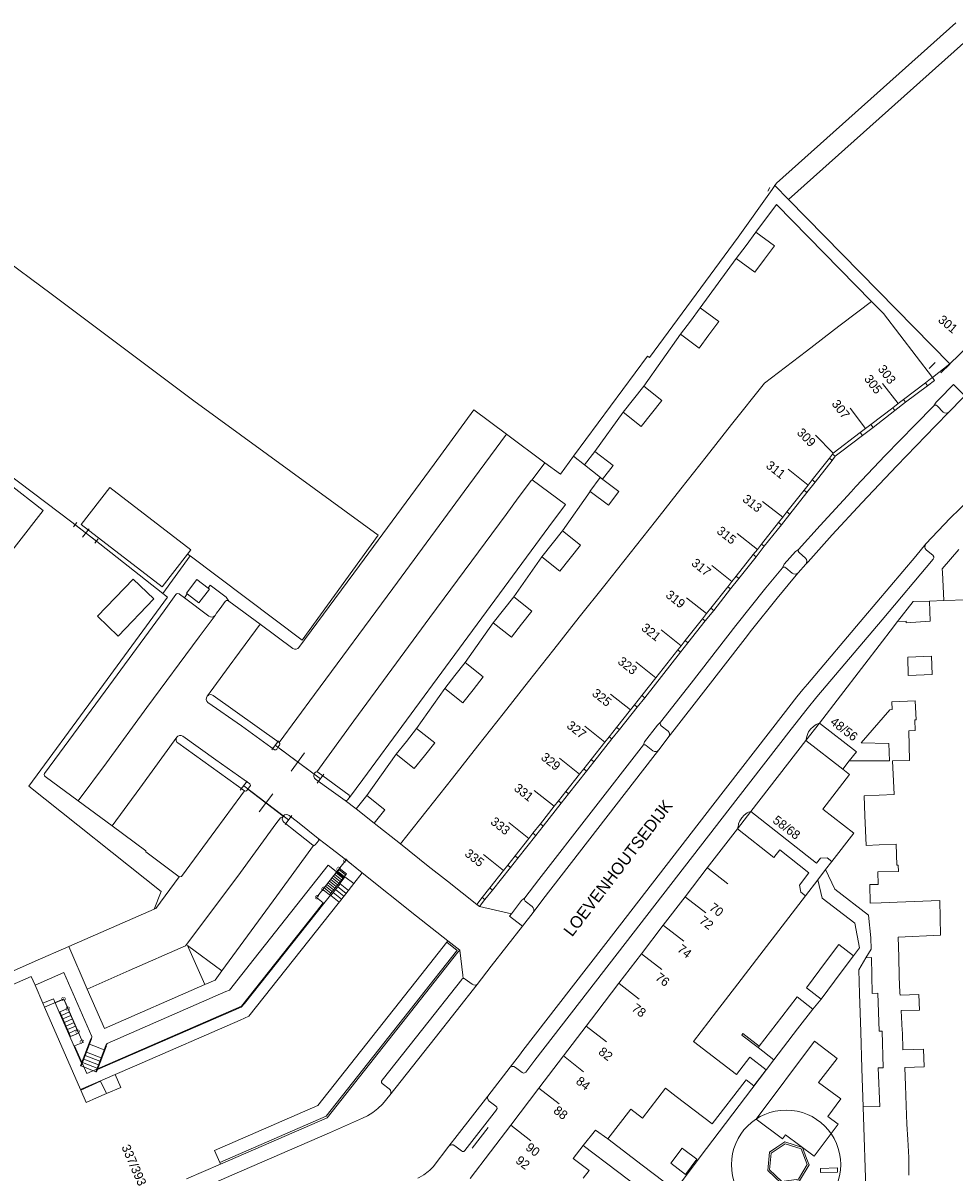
# Model space of a CAD drawing. Header units: metres. Extents: x 134994 to 136506, y 457393 to 459006.
# Tile 44 of 171: x 135851 to 135960, y 457640 to 457775. Entities that reach past the tile are written whole.
import ezdxf
from ezdxf.enums import TextEntityAlignment as Align

# ---------------------------------------------------------------- set-up
doc = ezdxf.new("R2010")
doc.units = ezdxf.units.M
for name, color, linetype, lineweight in [('B-WE-GR-BOOM-S', 250, 'Continuous', 13), ('B-WE-KG_BEBOUWING', 251, 'Continuous', 20), ('B-WE-KG_BEBOUWING TUSSENMUUR', 251, 'Continuous', 5), ('B-WE-KG_HUISNR', 251, 'Continuous', 5), ('B-WE-KG_ONDERGROND_REST', 251, 'Continuous', 5), ('B-WE-KG_STRAATNAAM', 251, 'Continuous', 5)]:
    doc.layers.add(name, color=color, linetype=linetype, lineweight=lineweight)
doc.styles.add('Styledgn000', font='dgn000.shx')

# ---------------------------------------------------------------- blocks, each defined once
blk = doc.blocks.new('CEL529254')
at = {"linetype": 'Continuous', "lineweight": 0}
for p, q in [((-0.39, -0.53), (0.39, 0.53)), ((0, 0), (5.31, -3.93)), ((1.87, -3.03), (3.44, -0.9)), ((4.92, -4.46), (5.71, -3.4))]:
    blk.add_line(p, q, dxfattribs=at)
blk = doc.blocks.new('CEL529255')
at = {"linetype": 'Continuous', "lineweight": 0}
for p, q in [((-4.85, 4.54), (-5.65, 3.49)), ((0, 0), (-5.25, 4.01)), ((-1.82, 3.06), (-3.43, 0.96)), ((0.4, 0.53), (-0.4, -0.53))]:
    blk.add_line(p, q, dxfattribs=at)
blk = doc.blocks.new('SGR-BOOM_02')
blk.add_circle((0, 0), 6.4)

msp = doc.modelspace()

# ---------------------------------------------------------------- linework, layer by layer
at = {"layer": 'B-WE-KG_BEBOUWING', "flags": 128}
for points in [[(135963.09, 457738.54), (135962.9, 457738.36), (135959.51, 457735.08), (135940.62, 457754.38), (135961.85, 457773.34), (135961.85, 457773.3)], [(135935.62, 457748.99), (135934.47, 457747.44), (135936.65, 457745.83), (135937.8, 457747.38), (135938.95, 457748.94), (135936.77, 457750.55)], [(135951.73, 457741.01), (135950.33, 457742.42), (135948.72, 457741.2), (135946.51, 457739.51), (135942.7, 457736.6), (135937.78, 457732.85), (135933.93, 457727.97), (135930.95, 457724.21), (135927.97, 457720.44), (135925, 457716.67), (135922.02, 457712.91), (135919.05, 457709.14), (135916.07, 457705.38), (135913.09, 457701.61), (135910.12, 457697.84), (135907.14, 457694.08), (135904.17, 457690.31), (135901.19, 457686.54), (135898.21, 457682.78), (135897.32, 457681.65), (135895.09, 457678.82), (135898.36, 457676.22), (135900.6, 457674.45), (135904.05, 457671.73), (135904.69, 457672.54), (135905.56, 457673.65), (135905.57, 457673.66), (135907.18, 457675.7), (135907.67, 457676.32), (135908.54, 457677.42), (135910.15, 457679.46), (135910.63, 457680.07), (135911.5, 457681.17), (135913.13, 457683.23), (135913.62, 457683.85), (135914.49, 457684.95), (135916.11, 457686.99), (135916.59, 457687.6), (135917.46, 457688.7), (135919.08, 457690.76), (135919.58, 457691.38), (135920.45, 457692.48), (135922.06, 457694.52), (135922.54, 457695.13), (135923.41, 457696.22), (135925.04, 457698.29), (135927.62, 457701.55), (135928.02, 457702.05), (135928.48, 457702.65), (135930.51, 457705.21), (135930.99, 457705.82), (135931.49, 457706.45), (135933.48, 457708.97), (135933.97, 457709.58), (135934.45, 457710.19), (135936.46, 457712.74), (135936.95, 457713.35), (135937.43, 457713.96), (135939.44, 457716.5), (135939.92, 457717.11), (135940.42, 457717.73), (135942.42, 457720.27), (135942.9, 457720.88), (135943.39, 457721.5), (135945.39, 457724.03), (135945.77, 457724.51), (135945.85, 457724.61), (135949.01, 457727.03), (135949.64, 457727.51), (135950.26, 457727.99), (135952.83, 457729.95), (135953.45, 457730.43), (135954.08, 457730.91), (135956.65, 457732.88), (135957.26, 457733.33), (135957.48, 457733.5)], [(135929.09, 457740.12), (135927.93, 457738.57), (135930.11, 457736.95), (135931.26, 457738.5), (135932.42, 457740.05), (135930.24, 457741.67)], [(135922.42, 457730.95), (135921.21, 457729.43), (135921.21, 457729.43), (135923.34, 457727.74), (135924.54, 457729.27), (135925.75, 457730.79), (135923.62, 457732.47)], [(135916.66, 457723.25), (135918.55, 457721.79), (135918.8, 457721.59), (135920.04, 457723.18), (135917.89, 457724.84)], [(135917.34, 457720.12), (135919.5, 457718.52), (135920.7, 457720.15), (135918.53, 457721.76), (135917.32, 457720.14)], [(135912.88, 457713.99), (135911.67, 457712.47), (135913.8, 457710.79), (135915, 457712.31), (135916.21, 457713.83), (135914.08, 457715.52)], [(135870, 457708.23), (135870.1, 457708.15), (135871.44, 457707.09), (135872.69, 457708.7), (135872.54, 457708.81), (135871.23, 457709.83)], [(135907.18, 457706.26), (135905.98, 457704.74), (135908.11, 457703.06), (135909.31, 457704.58), (135910.51, 457706.1), (135908.38, 457707.78)], [(135901.49, 457698.55), (135900.29, 457697.03), (135902.42, 457695.35), (135903.62, 457696.87), (135904.81, 457698.4), (135902.68, 457700.07)], [(135954.63, 457698.57), (135957.43, 457698.67), (135957.38, 457700.81), (135954.59, 457700.72)], [(135895.79, 457690.84), (135894.58, 457689.32), (135896.71, 457687.64), (135897.91, 457689.15), (135899.11, 457690.66), (135896.99, 457692.35)], [(135891.15, 457684.5), (135889.89, 457682.92), (135892.01, 457681.23), (135892.02, 457681.25), (135893.27, 457682.81)], [(135945.06, 457665.1), (135942.72, 457661.95), (135944.45, 457660.62), (135946.78, 457663.76), (135948.23, 457665.7), (135946.5, 457667.03)], [(135951.33, 457648.04), (135951.13, 457652.56), (135951.71, 457652.58), (135951.57, 457656.87), (135951.25, 457656.86), (135951.08, 457661.31), (135950.43, 457661.29), (135950.32, 457665.49), (135949.68, 457665.46), (135948.84, 457664.05), (135948.93, 457661.25), (135949.1, 457656.78), (135949.22, 457652.49), (135949.37, 457647.98)], [(135937.17, 457655.09), (135939.81, 457658.54), (135941.6, 457660.87), (135943.45, 457659.45), (135941.66, 457657.12), (135938.9, 457653.52), (135937.05, 457654.93)], [(135928.33, 457643), (135928.14, 457643.14), (135926.8, 457641.37), (135928.51, 457640.07), (135929.86, 457641.84)]]:
    msp.add_lwpolyline(points, close=True, dxfattribs=at)
for points in [[(135846.91, 457709.84), (135842.81, 457713.03), (135849.08, 457721.09), (135853.18, 457717.9), (135846.91, 457709.84)], [(135870.14, 457712.8), (135867.16, 457708.94), (135857.67, 457716.26), (135861.03, 457720.61), (135870.52, 457713.29), (135870.14, 457712.8)], [(135859.57, 457705.5), (135863.76, 457709.86), (135866.18, 457707.53), (135861.99, 457703.18), (135859.57, 457705.5)], [(135964.2, 457707.52), (135958.82, 457707.34), (135957.13, 457707.28), (135957.23, 457704.91), (135954.38, 457704.73), (135954.38, 457704.94), (135953.38, 457704.88), (135952.54, 457703.74), (135951.61, 457702.58), (135944.22, 457692.97), (135948.56, 457689.61), (135947.73, 457688.54), (135952.46, 457688.54), (135952.37, 457690.59), (135949.14, 457690.67), (135952.5, 457694.55), (135952.76, 457694.56), (135952.72, 457695.47), (135955.47, 457695.58), (135955.56, 457693.37), (135955.42, 457693.36), (135955.47, 457692.13), (135954.7, 457692.08), (135954.8, 457688.6), (135952.81, 457688.55), (135952.98, 457684.59), (135949.46, 457684.46), (135949.56, 457682.15), (135949.7, 457678.64), (135951.23, 457678.71), (135953.23, 457678.8), (135953.32, 457676.33), (135953.48, 457676.33), (135953.49, 457675.57), (135951.08, 457675.53), (135951.1, 457674.06), (135950.13, 457674.05), (135950.17, 457671.88), (135951.48, 457671.9), (135953.34, 457671.97), (135958.33, 457672.17), (135958.38, 457670.13), (135958.42, 457668.11), (135953.46, 457667.9), (135953.52, 457665.58), (135953.58, 457663.28), (135953.67, 457661.37), (135953.69, 457661.07), (135955.87, 457661.17), (135955.96, 457659.34), (135953.81, 457659.28), (135953.94, 457656.95), (135953.95, 457656.71), (135954.02, 457654.67), (135956.45, 457654.76), (135956.52, 457652.67), (135954.23, 457652.59), (135954.34, 457650.5), (135954.41, 457648.15), (135954.47, 457645.95), (135954.58, 457644.17), (135954.71, 457642.05), (135954.73, 457639.96)], [(135916.53, 457643.46), (135917.96, 457645.25), (135919.43, 457644.22), (135922.1, 457647.72), (135923.49, 457646.68), (135926.16, 457650.19), (135927.43, 457649.21), (135931.64, 457645.98), (135935.51, 457651), (135935.63, 457651.16), (135936.54, 457650.46), (135937.98, 457652.33), (135936.06, 457653.81), (135934.51, 457651.79), (135929.47, 457655.66), (135932.16, 457659.17), (135934.65, 457662.41), (135937.24, 457665.78), (135939.85, 457669.17), (135942.59, 457672.73), (135942.04, 457673.16), (135941.89, 457673.97), (135943, 457675.43), (135939.58, 457678.12), (135938.87, 457677.23), (135934.62, 457680.58), (135936.2, 457682.6), (135942.63, 457690.92), (135944.22, 457692.97), (135943.92, 457692.86), (135943.85, 457692.82), (135943.52, 457692.58), (135943.19, 457692.27), (135942.96, 457691.95), (135942.92, 457691.89), (135942.78, 457691.54), (135942.74, 457691.42), (135942.63, 457690.92), (135946.97, 457687.56), (135947.75, 457686.97), (135944.61, 457682.9), (135948.25, 457680.09), (135945.69, 457676.76), (135945.13, 457677.18), (135944.34, 457677.15), (135943.87, 457676.55), (135936.2, 457682.6), (135935.91, 457682.52), (135935.77, 457682.44), (135935.4, 457682.17), (135935.12, 457681.88), (135935.11, 457681.87), (135934.88, 457681.52), (135934.88, 457681.52), (135934.75, 457681.17), (135934.72, 457681.06), (135934.62, 457680.58), (135931.08, 457676.01), (135928.48, 457672.62), (135925.92, 457669.27), (135923.36, 457665.92), (135920.72, 457662.47), (135918.13, 457659.09), (135916.89, 457657.46), (135914.21, 457653.96), (135911.34, 457650.18), (135908.03, 457645.85), (135903.27, 457639.6)], [(135853.36, 457659.69), (135855.61, 457660.65), (135857.83, 457655.55), (135856.89, 457655.14), (135858.3, 457651.9), (135858.31, 457651.89), (135876.47, 457659.78), (135885.24, 457670.88), (135886.04, 457671.89), (135885.24, 457672.53), (135888.74, 457676.93), (135890.61, 457675.41)], [(135845.97, 457660.72), (135851.8, 457663.27), (135852.24, 457662.27), (135853.17, 457660.14), (135853.36, 457659.69), (135857.56, 457650.04), (135857.6, 457649.96), (135858.24, 457648.51), (135859.44, 457649.03), (135860.62, 457649.54), (135862.31, 457650.27), (135861.64, 457651.79), (135863.89, 457652.77), (135876.29, 457658.16), (135877.33, 457658.62), (135888.68, 457672.97), (135889.62, 457674.16), (135890.61, 457675.41), (135896.99, 457670.36), (135900.67, 457667.45), (135900.54, 457667.28), (135897.49, 457663.43), (135885.42, 457648.15), (135873.28, 457642.87), (135873.9, 457641.46), (135873.98, 457641.26), (135869.99, 457639.53)], [(135857.6, 457649.96), (135859.93, 457650.99), (135860.62, 457649.54)], [(135916.51, 457639.61), (135917.22, 457640.53), (135915.34, 457641.95), (135916.53, 457643.46), (135915.34, 457641.95), (135917.22, 457640.53), (135916.51, 457639.61)]]:
    msp.add_lwpolyline(points, dxfattribs=at)
at = {"layer": 'B-WE-KG_BEBOUWING'}
for points in [[(135947.73, 457688.54), (135946.97, 457687.56)], [(135945.69, 457676.76), (135944.95, 457675.8), (135944.04, 457674.62), (135942.59, 457672.73)]]:
    msp.add_lwpolyline(points, dxfattribs=at)
at = {"layer": 'B-WE-KG_BEBOUWING TUSSENMUUR'}
for p, q in [((135953.45, 457730.43), (135951.63, 457732.81)), ((135949.64, 457727.51), (135947.82, 457729.9)), ((135945.85, 457724.61), (135943.75, 457726.75)), ((135942.9, 457720.88), (135940.55, 457722.74)), ((135939.92, 457717.11), (135937.57, 457718.97)), ((135936.95, 457713.35), (135934.59, 457715.21)), ((135933.97, 457709.58), (135931.62, 457711.45)), ((135930.99, 457705.82), (135928.64, 457707.68)), ((135928.02, 457702.05), (135925.66, 457703.91)), ((135925.04, 457698.29), (135922.69, 457700.15)), ((135922.06, 457694.52), (135919.71, 457696.38)), ((135919.08, 457690.76), (135916.73, 457692.62)), ((135916.11, 457686.99), (135913.75, 457688.85)), ((135913.13, 457683.23), (135910.78, 457685.09)), ((135910.15, 457679.46), (135907.8, 457681.32)), ((135907.18, 457675.7), (135904.82, 457677.56)), ((135931.13, 457675.97), (135933.49, 457674.12)), ((135928.53, 457672.59), (135930.89, 457670.74)), ((135925.96, 457669.24), (135928.32, 457667.4)), ((135923.37, 457665.92), (135925.73, 457664.08)), ((135920.74, 457662.46), (135923.1, 457660.62)), ((135916.89, 457657.46), (135919.25, 457655.61)), ((135914.21, 457653.95), (135916.58, 457652.1)), ((135911.34, 457650.18), (135913.71, 457648.34)), ((135908.03, 457645.85), (135910.39, 457644))]:
    msp.add_line(p, q, dxfattribs=at)
at = {"layer": 'B-WE-KG_ONDERGROND_REST'}
for p, q in [((135939.19, 457756.27), (135960.22, 457775.06)), ((135934.7, 457749.93), (135938.68, 457755.55)), ((135938.4, 457755.77), (135938.19, 457755.35)), ((135854.12, 457743.29), (135845.5, 457749.72)), ((135930.24, 457741.67), (135934.47, 457747.44)), ((135927.93, 457738.57), (135923.62, 457732.47)), ((135957.8, 457735.26), (135957.08, 457734.56)), ((135959.51, 457735.08), (135957.48, 457733.5)), ((135959.52, 457735.06), (135958.48, 457734.03)), ((135956.91, 457732.53), (135954.32, 457730.59)), ((135956.91, 457732.53), (135956.65, 457732.88)), ((135957.73, 457733.16), (135956.91, 457732.53)), ((135957.48, 457733.5), (135957.73, 457733.16)), ((135954.32, 457730.59), (135954.08, 457730.91)), ((135953.08, 457729.62), (135950.52, 457727.65)), ((135953.08, 457729.62), (135952.83, 457729.95)), ((135953.08, 457729.62), (135954.32, 457730.59)), ((135957.63, 457730.18), (135955.46, 457727.95)), ((135958.75, 457729.45), (135958.04, 457730.17)), ((135959.46, 457729.46), (135957.83, 457727.83)), ((135949.27, 457726.7), (135949.01, 457727.03)), ((135949.27, 457726.7), (135950.52, 457727.65)), ((135950.52, 457727.65), (135950.26, 457727.99)), ((135949.27, 457726.7), (135946.7, 457724.74)), ((135916.66, 457723.25), (135915.39, 457724.26)), ((135945.73, 457723.76), (135946.09, 457724.26)), ((135946.09, 457724.26), (135945.77, 457724.51)), ((135946.7, 457724.74), (135946.09, 457724.26)), ((135912.04, 457723.51), (135913.85, 457722.18)), ((135943.73, 457721.23), (135945.73, 457723.76)), ((135945.73, 457723.76), (135945.39, 457724.03)), ((135910.55, 457721.49), (135910.45, 457721.47)), ((135942.76, 457720.01), (135943.73, 457721.23)), ((135942.76, 457720.01), (135940.76, 457717.47)), ((135939.79, 457716.22), (135940.76, 457717.47)), ((135856.55, 457716.53), (135859.86, 457714.01)), ((135856.76, 457715.98), (135857.14, 457716.48)), ((135856.95, 457716.23), (135859.46, 457714.31)), ((135937.76, 457713.71), (135939.79, 457716.22)), ((135857.82, 457714.77), (135858.59, 457715.77)), ((135859.27, 457714.06), (135859.65, 457714.57)), ((135937.76, 457713.71), (135936.79, 457712.48)), ((135867.23, 457708.19), (135870.42, 457712.58)), ((135870.42, 457712.58), (135870.14, 457712.8)), ((135936.79, 457712.48), (135934.77, 457709.95)), ((135941.86, 457712.99), (135942.61, 457712.31)), ((135957.55, 457712.61), (135956.76, 457713.28)), ((135941.03, 457710.57), (135940.29, 457711.18)), ((135942.64, 457711.61), (135941.75, 457710.61)), ((135933.81, 457708.71), (135934.77, 457709.95)), ((135869.76, 457707.66), (135870.1, 457708.15)), ((135931.83, 457706.19), (135933.81, 457708.71)), ((135858.98, 457695.75), (135867.79, 457707.75)), ((135930.82, 457704.96), (135931.83, 457706.19)), ((135928.81, 457702.39), (135930.82, 457704.96)), ((135928.81, 457702.39), (135928.48, 457702.65)), ((135927.94, 457701.29), (135927.62, 457701.55)), ((135873.13, 457696.23), (135880.89, 457690.7)), ((135922.87, 457694.86), (135923.74, 457695.96)), ((135920.77, 457692.22), (135922.87, 457694.86)), ((135919.89, 457691.13), (135920.77, 457692.22)), ((135925.67, 457692.66), (135926.48, 457692.05)), ((135868.98, 457690.65), (135876.79, 457685.03)), ((135917.79, 457688.43), (135919.89, 457691.13)), ((135926.62, 457691.43), (135925.4, 457689.84)), ((135880.73, 457690.14), (135884.98, 457687)), ((135924.7, 457689.74), (135923.9, 457690.36)), ((135917.79, 457688.43), (135916.92, 457687.34)), ((135885.08, 457687.18), (135885.02, 457687.09)), ((135889.09, 457684.52), (135885.4, 457687.22)), ((135914.82, 457684.68), (135916.92, 457687.34)), ((135881.36, 457682.08), (135877.2, 457685.25)), ((135888.62, 457683.91), (135889.89, 457682.92)), ((135888.9, 457683.97), (135889.11, 457684.27)), ((135913.95, 457683.59), (135913.62, 457683.85)), ((135914.82, 457684.68), (135913.95, 457683.59)), ((135911.84, 457680.9), (135913.95, 457683.59)), ((135882.21, 457680.73), (135881.43, 457681.37)), ((135892.02, 457681.25), (135895.09, 457678.82)), ((135911.84, 457680.9), (135911.5, 457681.17)), ((135884.83, 457678.67), (135882.21, 457680.73)), ((135908.88, 457677.15), (135910.98, 457679.79)), ((135910.98, 457679.79), (135910.63, 457680.07)), ((135911.84, 457680.9), (135910.98, 457679.79)), ((135885.48, 457679.18), (135885.08, 457678.69)), ((135887.08, 457678.21), (135885.46, 457679.46)), ((135908.88, 457677.15), (135908.01, 457676.05)), ((135908.88, 457677.15), (135908.54, 457677.42)), ((135885.99, 457673.47), (135887.95, 457675.94)), ((135887.7, 457675.62), (135888.5, 457674.98)), ((135887.86, 457675.81), (135888.65, 457675.18)), ((135887.95, 457675.94), (135888.75, 457675.3)), ((135905.9, 457673.4), (135908.01, 457676.05)), ((135908.01, 457676.05), (135907.67, 457676.32)), ((135869.16, 457674.97), (135866.41, 457671.24)), ((135886.77, 457674.44), (135887.56, 457673.81)), ((135886.79, 457672.83), (135888.75, 457675.3)), ((135886.92, 457674.64), (135887.72, 457674)), ((135887.08, 457674.84), (135887.88, 457674.2)), ((135887.23, 457675.03), (135888.03, 457674.4)), ((135887.39, 457675.23), (135888.19, 457674.59)), ((135887.54, 457675.42), (135888.34, 457674.79)), ((135887.97, 457674.17), (135888.5, 457674.84)), ((135888.5, 457674.84), (135888.57, 457674.94)), ((135885.99, 457673.47), (135886.79, 457672.83)), ((135886.14, 457673.66), (135886.94, 457673.03)), ((135886.3, 457673.86), (135887.1, 457673.22)), ((135886.45, 457674.05), (135887.25, 457673.42)), ((135886.61, 457674.25), (135887.41, 457673.61)), ((135886.86, 457672.92), (135886.79, 457672.83)), ((135886.92, 457672.78), (135888.01, 457674.15)), ((135887.19, 457673.12), (135888.18, 457672.33)), ((135887.46, 457673.47), (135888.45, 457672.68)), ((135887.73, 457673.81), (135888.72, 457673.02)), ((135888.01, 457674.15), (135887.97, 457674.17)), ((135888.01, 457674.15), (135888.99, 457673.36)), ((135905.9, 457673.4), (135905.01, 457672.29)), ((135905.9, 457673.4), (135905.57, 457673.66)), ((135886.13, 457671.83), (135886.89, 457672.8)), ((135886.89, 457672.8), (135886.81, 457672.86)), ((135886.92, 457672.78), (135886.89, 457672.8)), ((135886.92, 457672.78), (135887.91, 457671.99)), ((135904.05, 457671.73), (135904.35, 457671.48)), ((135904.35, 457671.48), (135905.01, 457672.29)), ((135905.01, 457672.29), (135904.69, 457672.54)), ((135909.74, 457672.09), (135910.53, 457671.48)), ((135866.23, 457671.16), (135866.41, 457671.24)), ((135908.11, 457670.63), (135904.35, 457671.48)), ((135902.04, 457666.36), (135902.42, 457663.42)), ((135905.73, 457664.47), (135904.11, 457662.35)), ((135902.42, 457663.42), (135902.46, 457663.04)), ((135903.49, 457662.36), (135902.69, 457662.96)), ((135909.46, 457654.59), (135915.12, 457661.9)), ((135854.61, 457660.19), (135855.62, 457660.63)), ((135854.61, 457660.19), (135855.09, 457659.09)), ((135856.1, 457659.53), (135855.15, 457659.11)), ((135855.62, 457660.63), (135856.1, 457659.53)), ((135910.87, 457653.47), (135916.1, 457660.23)), ((135943.45, 457659.45), (135944.45, 457660.62)), ((135855.15, 457659.11), (135855.09, 457659.09)), ((135856.42, 457656.22), (135855.15, 457659.11)), ((135856.28, 457659.11), (135855.33, 457658.7)), ((135856.46, 457658.7), (135855.51, 457658.29)), ((135856.64, 457658.29), (135855.69, 457657.87)), ((135856.82, 457657.87), (135855.87, 457657.46)), ((135857, 457657.46), (135856.05, 457657.05)), ((135857.18, 457657.05), (135856.23, 457656.63)), ((135858.78, 457655.98), (135858.85, 457655.96)), ((135935.13, 457656.41), (135935.25, 457656.57)), ((135935.13, 457656.41), (135937.05, 457654.93)), ((135935.25, 457656.57), (135937.17, 457655.09)), ((135860.34, 457654.68), (135858.62, 457655.34)), ((135860.53, 457655.18), (135860.61, 457655.15)), ((135857.58, 457652.8), (135857.66, 457652.78)), ((135859.54, 457652.52), (135857.82, 457653.18)), ((135859.7, 457652.92), (135857.97, 457653.59)), ((135859.85, 457653.33), (135858.13, 457653.99)), ((135910.87, 457653.47), (135909.78, 457652.07)), ((135861.64, 457651.79), (135857.56, 457650.04)), ((135859.38, 457652.11), (135859.46, 457652.08)), ((135907.95, 457652.64), (135905.34, 457649.25)), ((135909.38, 457652.01), (135908.57, 457652.62)), ((135892.96, 457650.74), (135893.78, 457650.09)), ((135893.86, 457649.37), (135892.99, 457648.3)), ((135905.51, 457648.67), (135906.29, 457648.06)), ((135906.35, 457647.65), (135902.65, 457642.86)), ((135949.94, 457630.56), (135949.37, 457647.98)), ((135890.66, 457646.67), (135886.79, 457644.94)), ((135905.38, 457645.55), (135903.51, 457643.14)), ((135900.77, 457643.37), (135898.92, 457640.97)), ((135902.27, 457642.83), (135901.47, 457643.43)), ((135939.23, 457643.26), (135940.17, 457643.88)), ((135939.23, 457643.26), (135940.17, 457643.88)), ((135940.17, 457643.88), (135942.24, 457643.22)), ((135942.24, 457643.22), (135942.73, 457641.93))]:
    msp.add_line(p, q, dxfattribs=at)
at = {"layer": 'B-WE-KG_ONDERGROND_REST', "flags": 128}
for points in [[(135938.68, 457755.55), (135939.01, 457756.01)], [(135938.93, 457755.99), (135938.98, 457756.03)], [(135938.98, 457756.03), (135939.01, 457756.01)], [(135939.01, 457756.01), (135939.19, 457756.27)], [(135939.01, 457756.01), (135940.62, 457754.38)], [(135936.77, 457750.55), (135939.18, 457753.76), (135950.33, 457742.42)], [(135915.39, 457724.26), (135924.05, 457736.01), (135924.29, 457735.84), (135934.7, 457749.93)], [(135892.49, 457715.02), (135884.96, 457720.47), (135870.88, 457730.78), (135854.12, 457743.29)], [(135959.94, 457732.69), (135958.22, 457730.92), (135957.91, 457730.59), (135957.63, 457730.18)], [(135961.26, 457731.34), (135959.94, 457732.69)], [(135961.26, 457731.34), (135961.01, 457731.08), (135959.46, 457729.46)], [(135907.52, 457726.87), (135903.7, 457729.69), (135899.03, 457723.34), (135890.29, 457711.47), (135883.18, 457701.85)], [(135958.04, 457730.17), (135957.92, 457730.25), (135957.78, 457730.27), (135957.65, 457730.2), (135957.63, 457730.18)], [(135921.21, 457729.43), (135917.89, 457724.84)], [(135959.46, 457729.46), (135959.3, 457729.34), (135959.1, 457729.31), (135958.91, 457729.35), (135958.75, 457729.45)], [(135907.52, 457726.87), (135903.13, 457720.89), (135894.21, 457708.76), (135885.02, 457696.33), (135880.89, 457690.7)], [(135912.04, 457723.51), (135907.52, 457726.87)], [(135955.46, 457727.95), (135951.95, 457724.36), (135948.5, 457720.7), (135947.95, 457720.11)], [(135957.83, 457727.83), (135953.3, 457723.15), (135949.19, 457718.82)], [(135913.85, 457722.18), (135915.39, 457724.26)], [(135910.55, 457721.49), (135912.04, 457723.51)], [(135842.13, 457713.55), (135848.84, 457722.34), (135856.55, 457716.53)], [(135885.28, 457687.27), (135889.61, 457693.24), (135898.53, 457705.34), (135907.48, 457717.45), (135908.91, 457719.4), (135910.45, 457721.47)], [(135889.11, 457684.27), (135890.67, 457686.37), (135900.92, 457700.27), (135912.5, 457715.97), (135914.44, 457718.62), (135910.55, 457721.49)], [(135918.53, 457721.76), (135918.55, 457721.79)], [(135943.73, 457721.23), (135943.39, 457721.5)], [(135917.34, 457720.12), (135914.08, 457715.52)], [(135947.95, 457720.11), (135944.32, 457716.16), (135941.76, 457713.32)], [(135942.76, 457720.01), (135942.42, 457720.27)], [(135949.19, 457718.82), (135945.73, 457715.05), (135942.89, 457711.89), (135942.64, 457711.61)], [(135956.71, 457713.98), (135959.57, 457716.99), (135961.84, 457719.21), (135962.34, 457719.68)], [(135940.76, 457717.47), (135940.42, 457717.73)], [(135939.79, 457716.22), (135939.44, 457716.5)], [(135892.49, 457715.02), (135883.57, 457702.71), (135870.42, 457712.58)], [(135859.86, 457714.01), (135867.23, 457708.19)], [(135937.76, 457713.71), (135937.43, 457713.96)], [(135942.3, 457696.91), (135942.82, 457697.53), (135949.45, 457705.36), (135955.52, 457712.56), (135956.71, 457713.98)], [(135956.76, 457713.28), (135956.64, 457713.43), (135956.58, 457713.62), (135956.61, 457713.82), (135956.71, 457713.98)], [(135958.62, 457711.07), (135960.57, 457713.35)], [(135911.67, 457712.47), (135908.38, 457707.78)], [(135936.79, 457712.48), (135936.46, 457712.74)], [(135941.76, 457713.32), (135941.43, 457713.1), (135940.1, 457711.61), (135939.89, 457711.2)], [(135941.76, 457713.32), (135941.75, 457713.15), (135941.82, 457713.03), (135941.86, 457712.99)], [(135942.61, 457712.31), (135942.72, 457712.15), (135942.77, 457711.95), (135942.73, 457711.76), (135942.64, 457711.61)], [(135943.94, 457696.05), (135951.57, 457705.08), (135957.58, 457712.21)], [(135957.58, 457712.21), (135957.65, 457712.34), (135957.65, 457712.48), (135957.57, 457712.6), (135957.55, 457712.61)], [(135939.89, 457711.2), (135937.94, 457708.85), (135934.41, 457704.41), (135929.18, 457697.67), (135925.61, 457693.07)], [(135940.29, 457711.18), (135940.16, 457711.27), (135940.02, 457711.27), (135939.89, 457711.2)], [(135958.62, 457711.07), (135958.65, 457710.64), (135958.82, 457707.34)], [(135941.75, 457710.61), (135941.31, 457710.09), (135939.28, 457707.64), (135936.26, 457703.87), (135935.53, 457702.91), (135930.64, 457696.62), (135927.2, 457692.18), (135926.62, 457691.43)], [(135934.77, 457709.95), (135934.45, 457710.19)], [(135941.75, 457710.61), (135941.58, 457710.49), (135941.39, 457710.45), (135941.19, 457710.48), (135941.03, 457710.57)], [(135853.37, 457687.08), (135855.11, 457689.46), (135860.46, 457696.74), (135867.37, 457706.16), (135868.75, 457708.05)], [(135867.23, 457708.19), (135867.79, 457707.75)], [(135868.75, 457708.05), (135868.85, 457708.15), (135868.99, 457708.18), (135869.13, 457708.13), (135869.17, 457708.1)], [(135869.17, 457708.1), (135869.76, 457707.66)], [(135874.97, 457707.29), (135874.67, 457707.76), (135872.8, 457709.15), (135872.54, 457708.81)], [(135933.81, 457708.71), (135933.48, 457708.97)], [(135869.76, 457707.66), (135872.64, 457705.52)], [(135874.53, 457707.22), (135873.94, 457706.41), (135873.52, 457705.86), (135873.36, 457705.61)], [(135874.97, 457707.29), (135874.85, 457707.36), (135874.7, 457707.36), (135874.58, 457707.28), (135874.53, 457707.22)], [(135878.66, 457704.56), (135874.97, 457707.29)], [(135953.38, 457704.88), (135955.23, 457707.24)], [(135955.23, 457707.24), (135957.13, 457707.28)], [(135857.32, 457683.85), (135860.63, 457688.33), (135865.37, 457694.79), (135871.48, 457703.1), (135873.36, 457705.61)], [(135872.64, 457705.52), (135872.82, 457705.42), (135873.01, 457705.41), (135873.2, 457705.47), (135873.35, 457705.6), (135873.35, 457705.61)], [(135931.83, 457706.19), (135931.49, 457706.45)], [(135872.44, 457696.13), (135872.79, 457696.62), (135875.45, 457700.23), (135875.69, 457700.56), (135878.66, 457704.56)], [(135882.48, 457701.74), (135878.66, 457704.56)], [(135905.98, 457704.74), (135902.68, 457700.07)], [(135930.82, 457704.96), (135930.51, 457705.21)], [(135882.48, 457701.74), (135882.66, 457701.66), (135882.86, 457701.65), (135883.05, 457701.72), (135883.18, 457701.85)], [(135923.74, 457695.96), (135927.94, 457701.29)], [(135927.94, 457701.29), (135928.81, 457702.39)], [(135872.52, 457695.41), (135872.39, 457695.56), (135872.33, 457695.75), (135872.35, 457695.95), (135872.44, 457696.13)], [(135872.44, 457696.13), (135872.6, 457696.26), (135872.79, 457696.32), (135872.99, 457696.3), (135873.13, 457696.23)], [(135900.29, 457697.03), (135896.99, 457692.35)], [(135923.74, 457695.96), (135923.41, 457696.22)], [(135939.96, 457693.98), (135941.59, 457696.04), (135942.3, 457696.91)], [(135940.9, 457692.25), (135942.79, 457694.65), (135943.94, 457696.05)], [(135858.98, 457695.75), (135851.51, 457685.57), (135867.02, 457673.24)], [(135880.32, 457689.86), (135876.44, 457692.64), (135872.52, 457695.41)], [(135922.87, 457694.86), (135922.54, 457695.13)], [(135915.12, 457661.9), (135919.19, 457667.14), (135931.74, 457683.35), (135939.96, 457693.98)], [(135916.1, 457660.23), (135934.7, 457684.24), (135940.9, 457692.25)], [(135920.77, 457692.22), (135920.45, 457692.48)], [(135925.61, 457693.07), (135925.22, 457692.74), (135923.71, 457690.77), (135923.58, 457690.43)], [(135925.61, 457693.07), (135925.56, 457692.93), (135925.58, 457692.78), (135925.67, 457692.66)], [(135926.48, 457692.05), (135926.61, 457691.89), (135926.66, 457691.69), (135926.62, 457691.43)], [(135868.86, 457691.32), (135864.55, 457685.36), (135861.3, 457680.93)], [(135868.86, 457691.32), (135868.79, 457691.13), (135868.8, 457690.93), (135868.88, 457690.75), (135868.98, 457690.65)], [(135869.58, 457691.46), (135869.39, 457691.54), (135869.19, 457691.54), (135869, 457691.46), (135868.86, 457691.32)], [(135877.42, 457685.84), (135873.44, 457688.67), (135869.58, 457691.46)], [(135880.89, 457690.7), (135880.96, 457690.59), (135880.96, 457690.46), (135880.92, 457690.4)], [(135923.58, 457690.43), (135911.34, 457674.64), (135909.7, 457672.51)], [(135919.89, 457691.13), (135919.58, 457691.38)], [(135923.9, 457690.36), (135923.78, 457690.44), (135923.58, 457690.43)], [(135880.58, 457689.92), (135880.47, 457689.84), (135880.34, 457689.85), (135880.32, 457689.86)], [(135880.73, 457690.14), (135880.58, 457689.92)], [(135880.92, 457690.4), (135880.73, 457690.14)], [(135894.58, 457689.32), (135891.15, 457684.5)], [(135925.4, 457689.84), (135924.71, 457688.95), (135911.79, 457672.28), (135910.64, 457670.77)], [(135925.4, 457689.84), (135925.26, 457689.71), (135925.07, 457689.64), (135924.88, 457689.65), (135924.7, 457689.74)], [(135917.79, 457688.43), (135917.46, 457688.7)], [(135853.45, 457686.7), (135853.35, 457686.81), (135853.33, 457686.96), (135853.37, 457687.08)], [(135857.32, 457683.85), (135853.45, 457686.7)], [(135884.98, 457687), (135884.94, 457686.91), (135884.94, 457686.71), (135885.02, 457686.52), (135885.14, 457686.4)], [(135885.02, 457687.09), (135884.98, 457687)], [(135885.28, 457687.27), (135885.15, 457687.24), (135885.08, 457687.18)], [(135885.14, 457686.4), (135886.14, 457685.68), (135888.62, 457683.91)], [(135885.4, 457687.22), (135885.28, 457687.27)], [(135916.92, 457687.34), (135916.59, 457687.6)], [(135876.79, 457685.03), (135876.92, 457684.99), (135877.03, 457685.04), (135877.08, 457685.08)], [(135877.08, 457685.08), (135877.2, 457685.25)], [(135877.2, 457685.25), (135877.51, 457685.67)], [(135877.51, 457685.67), (135877.42, 457685.84)], [(135861.3, 457680.93), (135857.32, 457683.85)], [(135876.79, 457685.03), (135876.39, 457684.46), (135873.45, 457680.48), (135869.42, 457674.99), (135869.16, 457674.97)], [(135888.62, 457683.91), (135888.75, 457683.89), (135888.87, 457683.94), (135888.9, 457683.97)], [(135889.11, 457684.27), (135889.14, 457684.39), (135889.1, 457684.5), (135889.09, 457684.52)], [(135914.82, 457684.68), (135914.49, 457684.95)], [(135858.37, 457661.79), (135863.29, 457663.97), (135869.89, 457666.86), (135876.03, 457675.05), (135880.5, 457681.17), (135881.02, 457681.87), (135881.33, 457682.04)], [(135881.43, 457681.37), (135881.3, 457681.52), (135881.24, 457681.71), (135881.26, 457681.91), (135881.33, 457682.04)], [(135881.33, 457682.04), (135881.36, 457682.08)], [(135881.36, 457682.08), (135881.51, 457682.21), (135881.7, 457682.26), (135881.9, 457682.24), (135882.04, 457682.16)], [(135882.04, 457682.16), (135883.03, 457681.4), (135885.46, 457679.46)], [(135869.16, 457674.97), (135865.23, 457677.88), (135865.24, 457678.02), (135861.3, 457680.93)], [(135874.13, 457663.93), (135880.58, 457672.71), (135884.91, 457678.64)], [(135884.91, 457678.64), (135884.85, 457678.66), (135884.83, 457678.67)], [(135885.08, 457678.69), (135884.97, 457678.63), (135884.91, 457678.64)], [(135885.46, 457679.46), (135885.52, 457679.35), (135885.52, 457679.23), (135885.48, 457679.17)], [(135890.61, 457675.41), (135888.95, 457676.77), (135887.08, 457678.21)], [(135888.5, 457674.84), (135886.62, 457676.33), (135877.94, 457665.33), (135875.05, 457661.67), (135874.6, 457661.5), (135860.7, 457655.4), (135860.53, 457655.18)], [(135950.25, 457667.81), (135949.97, 457670.48), (135946.03, 457673.51), (135944.95, 457675.8)], [(135888.57, 457674.94), (135889.62, 457674.16)], [(135948.23, 457665.7), (135948.93, 457666.64), (135948.38, 457669.52), (135944.54, 457672.47), (135944.04, 457674.62)], [(135866.23, 457671.16), (135867.02, 457673.24)], [(135859.56, 457652.35), (135876.41, 457659.67), (135876.81, 457660.11), (135886.13, 457671.83)], [(135909.7, 457672.51), (135909.3, 457672.18), (135908.11, 457670.63)], [(135909.7, 457672.51), (135909.62, 457672.39), (135909.63, 457672.24), (135909.71, 457672.12), (135909.74, 457672.09)], [(135856.21, 457666.78), (135866.23, 457671.16)], [(135908.11, 457670.63), (135907.89, 457670.35), (135908.76, 457669.67), (135909.4, 457669.19)], [(135910.64, 457670.77), (135909.4, 457669.19)], [(135910.53, 457671.48), (135910.67, 457671.34), (135910.73, 457671.15), (135910.72, 457670.95), (135910.64, 457670.77)], [(135909.4, 457669.19), (135905.73, 457664.47)], [(135950.29, 457666.49), (135950.25, 457667.81)], [(135852.27, 457665.07), (135856.21, 457666.78)], [(135856.21, 457666.78), (135858.37, 457661.79)], [(135872.16, 457662.34), (135870.12, 457666.9), (135874.13, 457663.93)], [(135900.54, 457667.28), (135901.74, 457666.33), (135901.67, 457666.24), (135886.39, 457646.89), (135873.9, 457641.46)], [(135902.04, 457666.36), (135901.84, 457666.11), (135886.52, 457646.72), (135873.98, 457641.26)], [(135900.67, 457667.45), (135902.04, 457666.36)], [(135949.68, 457665.46), (135950.29, 457666.49)], [(135841.89, 457660.53), (135846.17, 457662.39), (135852.27, 457665.07)], [(135858.85, 457655.96), (135858.89, 457656.23), (135855.62, 457663.73), (135852.24, 457662.27)], [(135872.16, 457662.34), (135873.35, 457662.85), (135874.13, 457663.93)], [(135858.37, 457661.79), (135860.38, 457657.17), (135872.16, 457662.34)], [(135902.28, 457662.93), (135897.71, 457657.14), (135892.95, 457651.13)], [(135904.11, 457662.35), (135899.16, 457656.07), (135893.86, 457649.37)], [(135902.46, 457663.04), (135902.43, 457663.04), (135902.31, 457662.96), (135902.28, 457662.93)], [(135902.69, 457662.96), (135902.57, 457663.04), (135902.46, 457663.04)], [(135904.11, 457662.35), (135903.86, 457662.26), (135903.66, 457662.28), (135903.49, 457662.36)], [(135853.17, 457660.14), (135854.4, 457660.66), (135854.61, 457660.19)], [(135856.1, 457659.53), (135857.36, 457656.63), (135856.42, 457656.22)], [(135855.09, 457659.09), (135857.7, 457653.12)], [(135858.78, 457655.98), (135857.7, 457653.12)], [(135858.85, 457655.96), (135858.62, 457655.34)], [(135939.89, 457644.23), (135940.24, 457644.71), (135943.61, 457642.2), (135946.42, 457645.97), (135945.22, 457646.86), (135946.74, 457648.91), (135944.13, 457650.85), (135946.32, 457653.67), (135943.65, 457655.69), (135936.8, 457646.53), (135939.89, 457644.23)], [(135858.27, 457654.4), (135857.66, 457652.78)], [(135858.62, 457655.34), (135858.27, 457654.4)], [(135859.99, 457653.74), (135858.27, 457654.4)], [(135859.56, 457652.35), (135860.61, 457655.15)], [(135859.99, 457653.74), (135860.34, 457654.68)], [(135860.34, 457654.68), (135860.53, 457655.18)], [(135909.46, 457654.59), (135909.04, 457654.04), (135907.95, 457652.64)], [(135857.7, 457653.12), (135857.58, 457652.8)], [(135857.66, 457652.78), (135859.38, 457652.11)], [(135859.38, 457652.11), (135859.99, 457653.74)], [(135908.57, 457652.62), (135908.39, 457652.71), (135908.19, 457652.73), (135907.95, 457652.64)], [(135936.32, 457650.11), (135938.9, 457653.52)], [(135859.46, 457652.08), (135859.56, 457652.35)], [(135909.78, 457652.07), (135909.66, 457651.97), (135909.52, 457651.95), (135909.38, 457652.01)], [(135892.95, 457651.13), (135892.88, 457651.01), (135892.88, 457650.86), (135892.96, 457650.74)], [(135893.78, 457650.09), (135893.91, 457649.93), (135893.97, 457649.73), (135893.95, 457649.53), (135893.86, 457649.37)], [(135930.98, 457643.12), (135936.32, 457650.11)], [(135905.34, 457649.25), (135901.73, 457644.62), (135900.77, 457643.37)], [(135905.34, 457649.25), (135905.32, 457648.99), (135905.39, 457648.8), (135905.51, 457648.67)], [(135892.99, 457648.3), (135892.45, 457647.78), (135891.86, 457647.33), (135891.22, 457646.94), (135890.66, 457646.67)], [(135906.29, 457648.06), (135906.39, 457647.95), (135906.42, 457647.8), (135906.37, 457647.67), (135906.35, 457647.65)], [(135857.49, 457632.22), (135875.34, 457639.97), (135886.79, 457644.94)], [(135901.47, 457643.43), (135901.29, 457643.53), (135901.1, 457643.55), (135900.91, 457643.49), (135900.77, 457643.37)], [(135924.57, 457637.36), (135916.53, 457643.46)], [(135923.43, 457641.17), (135919.43, 457644.22)], [(135942.73, 457641.93), (135943.01, 457641.19), (135941.9, 457639.32), (135939.75, 457639.03), (135938.18, 457640.52), (135938.37, 457642.68), (135939.23, 457643.26)], [(135939.82, 457639.24), (135938.39, 457640.6), (135938.56, 457642.57), (135940.2, 457643.66), (135942.09, 457643.06), (135942.79, 457641.21), (135941.78, 457639.51), (135939.82, 457639.24)], [(135902.65, 457642.86), (135902.53, 457642.77), (135902.38, 457642.76), (135902.27, 457642.83)], [(135923.43, 457641.17), (135927.3, 457638.22), (135930.98, 457643.12)], [(135898.92, 457640.97), (135898.55, 457640.58), (135898.35, 457640.41)], [(135946.33, 457640.84), (135944.34, 457640.78), (135944.36, 457640.28), (135946.35, 457640.34), (135946.33, 457640.84)], [(135898.35, 457640.41), (135897.85, 457640.03), (135897.3, 457639.72), (135897.14, 457639.64)]]:
    msp.add_lwpolyline(points, dxfattribs=at)

# ---------------------------------------------------------------- block references
at = {"layer": 'B-WE-GR-BOOM-S'}
msp.add_blockref('SGR-BOOM_02', (135940.32, 457641.21), dxfattribs=at)
at = {"layer": 'B-WE-KG_ONDERGROND_REST'}
for name, p in [('CEL529254', (135880.41, 457690.38)), ('CEL529255', (135881.96, 457681.62))]:
    msp.add_blockref(name, p, dxfattribs=at)

# ---------------------------------------------------------------- texts
at = {"layer": 'B-WE-KG_HUISNR', "linetype": 'Continuous', "style": 'Styledgn000'}
for s, rotation, p in [('301', 319.9996, (135960.2, 457739)), ('303', 307.3675, (135952.86, 457732.93)), ('305', 307.3675, (135951.26, 457731.77)), ('307', 307.3675, (135947.45, 457728.85)), ('309', 314.5254, (135943.53, 457725.64)), ('311', 321.6803, (135940.04, 457721.96)), ('313', 321.6803, (135937.29, 457718.02)), ('315', 321.6803, (135934.27, 457714.28)), ('317', 321.6803, (135931.3, 457710.52)), ('319', 321.6803, (135928.28, 457706.78)), ('321', 321.6803, (135925.42, 457702.92)), ('323', 321.6803, (135922.66, 457698.99)), ('325', 321.6803, (135919.64, 457695.25)), ('327', 321.6803, (135916.67, 457691.48)), ('329', 321.6815, (135913.65, 457687.75)), ('331', 321.6815, (135910.49, 457684.13)), ('333', 321.6815, (135907.74, 457680.2)), ('335', 321.6815, (135904.71, 457676.46))]:
    msp.add_text(s, height=1.054, rotation=rotation, dxfattribs=at).set_placement(p, align=Align.MIDDLE_RIGHT)
for s, rotation, p in [('48/56', 322.6545, (135945.72, 457693.35)), ('58/68', 322.6545, (135938.98, 457681.81)), ('70', 322.6545, (135931.53, 457671.58)), ('72', 322.6458, (135930.36, 457670.05)), ('74', 322.6458, (135927.79, 457666.71)), ('76', 322.6458, (135925.21, 457663.39)), ('78', 322.6458, (135922.45, 457659.78)), ('82', 322.6458, (135918.54, 457654.67))]:
    msp.add_text(s, height=1.054, rotation=rotation, dxfattribs=at).set_placement(p, align=Align.MIDDLE_LEFT)
at = {"layer": 'B-WE-KG_HUISNR', "style": 'Styledgn000'}
for rotation, p in [(320.1642, (135888.63, 457676.86)), (320.1642, (135887.83, 457675.89)), (320.1642, (135886.06, 457673.55)), (321.5066, (135885.3, 457672.59)), (298.2104, (135855.57, 457660.65)), (298.2104, (135856.09, 457659.5)), (298.2104, (135857.25, 457656.8)), (298.2104, (135857.74, 457655.64))]:
    msp.add_text('C', height=0.5, rotation=rotation, dxfattribs=at).set_placement(p, align=Align.MIDDLE_CENTER)
for s, rotation, p in [('84', 322.6458, (135915.9, 457651.22)), ('88', 322.6458, (135913.27, 457647.78)), ('90', 322.6545, (135910, 457643.46)), ('92', 322.6458, (135908.83, 457641.93))]:
    msp.add_text(s, height=1.054, rotation=rotation, dxfattribs=at).set_placement(p, align=Align.MIDDLE_LEFT)
msp.add_text('337/393', height=1.054, rotation=293.5162, dxfattribs=at).set_placement((135864.87, 457638.82), align=Align.MIDDLE_RIGHT)
at = {"layer": 'B-WE-KG_STRAATNAAM', "style": 'Styledgn000'}
msp.add_text('LOEVENHOUTSEDIJK', height=1.4019, rotation=52.4344, dxfattribs=at).set_placement((135915.22, 457667.84))

doc.saveas('drawing.dxf')
